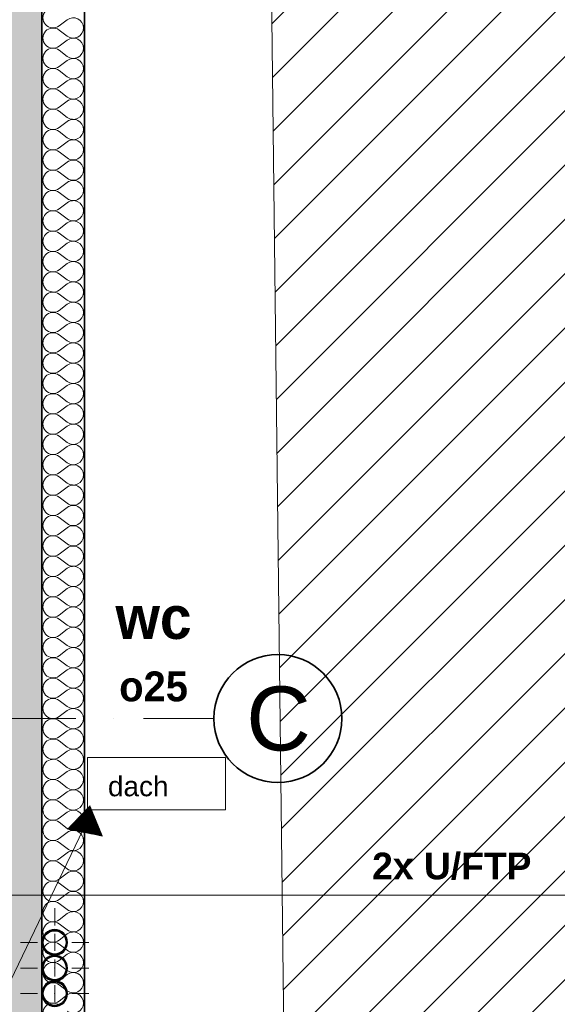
# Model space of a CAD drawing. Header units: millimetres. Extents: x 82175 to 237000, y 24756 to 471700.
# Tile 46 of 256: x 122556 to 125077, y 98419 to 103035. Entities that reach past the tile are written whole.
import ezdxf

# ---------------------------------------------------------------- set-up
doc = ezdxf.new("R2010")
doc.units = ezdxf.units.MM
doc.linetypes.add('Kropki i Kreski', pattern=[6.702778, 3.527778, -1.763889, 0, -1.411111])
for name, color, linetype in [('- A - ocieplenie', 8, 'Continuous'), ('2D - Rysunki i Obrazki', 8, 'Continuous'), ('Instalacje - Went_Klim', 8, 'Continuous'), ('Konstrukcja - Siatka mod', 8, 'Continuous'), ('Konstrukcja - Ściany zewnętrzne', 8, 'Continuous')]:
    doc.layers.add(name, color=color, linetype=linetype)
doc.layers.add('\xa0♦IT_Opis', color=7, linetype='Continuous', lineweight=20)
doc.styles.get("Standard").update_dxf_attribs({"font": 'arial.ttf'})
doc.styles.add('STYL_AUTOMATYCZNY_1', font='arial.ttf')
doc.styles.add('STYL_AUTOMATYCZNY_11', font='txt')

# ---------------------------------------------------------------- blocks, each defined once
blk = doc.blocks.new('*X9')
at = {"layer": '- A - ocieplenie', "linetype": 'Continuous', "lineweight": 13, "ltscale": 100}
for p, q in [((49898.5, 112537.3), (49936.6, 112565.8)), ((49898.5, 112518.2), (49936.6, 112489.6)), ((49898.5, 112442), (49936.6, 112470.6)), ((49898.5, 112423), (49936.6, 112394.4)), ((49898.5, 112346.8), (49936.6, 112375.4)), ((49898.5, 112327.7), (49936.6, 112299.2)), ((49898.5, 112251.5), (49936.6, 112280.1)), ((49898.5, 112232.5), (49936.6, 112203.9)), ((49898.5, 112156.3), (49936.6, 112184.9)), ((49898.5, 112137.3), (49936.6, 112108.7)), ((49898.5, 112061.1), (49936.6, 112089.6)), ((49898.5, 112042), (49936.6, 112013.4)), ((49898.5, 111965.8), (49936.6, 111994.4)), ((49898.5, 111946.8), (49936.6, 111918.2)), ((49898.5, 111870.6), (49936.6, 111899.2)), ((49898.5, 111851.5), (49936.6, 111823)), ((49898.5, 111775.4), (49936.6, 111803.9)), ((49898.5, 111756.3), (49936.6, 111727.7)), ((49898.5, 111680.1), (49936.6, 111708.7)), ((49898.5, 111661.1), (49936.6, 111632.5)), ((49898.5, 111584.9), (49936.6, 111613.4)), ((49898.5, 111565.8), (49936.6, 111537.3)), ((49898.5, 111489.6), (49936.6, 111518.2)), ((49898.5, 111470.6), (49936.6, 111442)), ((49898.5, 111394.4), (49936.6, 111423)), ((49898.5, 111375.4), (49936.6, 111346.8)), ((49898.5, 111299.2), (49936.6, 111327.7)), ((49898.5, 111280.1), (49936.6, 111251.5)), ((49898.5, 111203.9), (49936.6, 111232.5)), ((49898.5, 111184.9), (49936.6, 111156.3)), ((49898.5, 111108.7), (49936.6, 111137.3)), ((49898.5, 111089.6), (49936.6, 111061.1)), ((49898.5, 111013.4), (49936.6, 111042)), ((49898.5, 110994.4), (49936.6, 110965.8)), ((49898.5, 110918.2), (49936.6, 110946.8)), ((49898.5, 110899.2), (49936.6, 110870.6)), ((49898.5, 110823), (49936.6, 110851.5)), ((49898.5, 110803.9), (49936.6, 110775.4)), ((49898.5, 110727.7), (49936.6, 110756.3)), ((49898.5, 110708.7), (49936.6, 110680.1)), ((49898.5, 110632.5), (49936.6, 110661.1)), ((49898.5, 110613.4), (49936.6, 110584.9)), ((49898.5, 110537.3), (49936.6, 110565.8)), ((49898.5, 110518.2), (49936.6, 110489.6)), ((49898.5, 110442), (49936.6, 110470.6)), ((49898.5, 110423), (49936.6, 110394.4)), ((49898.5, 110346.8), (49936.6, 110375.4)), ((49898.5, 110327.7), (49936.6, 110299.2)), ((49898.5, 110251.5), (49936.6, 110280.1)), ((49898.5, 110232.5), (49936.6, 110203.9)), ((49898.5, 110156.3), (49936.6, 110184.9)), ((49898.5, 110137.3), (49936.6, 110108.7)), ((49898.5, 110061.1), (49936.6, 110089.6)), ((49898.5, 110042), (49936.6, 110013.4)), ((49898.5, 109965.8), (49936.6, 109994.4)), ((49898.5, 109946.8), (49936.6, 109918.2)), ((49898.5, 109870.6), (49936.6, 109899.2)), ((49898.5, 109851.5), (49936.6, 109823)), ((49898.5, 109775.4), (49936.6, 109803.9)), ((49898.5, 109756.3), (49936.6, 109727.7)), ((49898.5, 109680.1), (49936.6, 109708.7)), ((49898.5, 109661.1), (49936.6, 109632.5)), ((49898.5, 109584.9), (49936.6, 109613.4)), ((49898.5, 109565.8), (49936.6, 109537.3)), ((49898.5, 109489.6), (49936.6, 109518.2)), ((49898.5, 109470.6), (49936.6, 109442)), ((49898.5, 109394.4), (49936.6, 109423)), ((49898.5, 109375.4), (49936.6, 109346.8)), ((49898.5, 109299.2), (49936.6, 109327.7)), ((49898.5, 109280.1), (49936.6, 109251.5)), ((49898.5, 109203.9), (49936.6, 109232.5)), ((49898.5, 109184.9), (49936.6, 109156.3)), ((49898.5, 109108.7), (49936.6, 109137.3)), ((49898.5, 109089.6), (49936.6, 109061.1)), ((49898.5, 109013.4), (49936.6, 109042)), ((49898.5, 108994.4), (49936.6, 108965.8)), ((49898.5, 108918.2), (49936.6, 108946.8)), ((49898.5, 108899.2), (49936.6, 108870.6)), ((49898.5, 108823), (49936.6, 108851.5)), ((49898.5, 108803.9), (49936.6, 108775.4)), ((49898.5, 108727.7), (49936.6, 108756.3)), ((49898.5, 108708.7), (49936.6, 108680.1)), ((49898.5, 108632.5), (49936.6, 108661.1)), ((49898.5, 108613.4), (49936.6, 108584.9)), ((49898.5, 108537.3), (49936.6, 108565.8)), ((49898.5, 108518.2), (49936.6, 108489.6)), ((49898.5, 108442), (49936.6, 108470.6)), ((49898.5, 108423), (49936.6, 108394.4)), ((49898.5, 108346.8), (49936.6, 108375.4)), ((49898.5, 108327.7), (49936.6, 108299.2)), ((49898.5, 108251.5), (49936.6, 108280.1)), ((49898.5, 108232.5), (49936.6, 108203.9)), ((49898.5, 108156.3), (49936.6, 108184.9)), ((49898.5, 108137.3), (49936.6, 108108.7)), ((49898.5, 108061.1), (49936.6, 108089.6)), ((49898.5, 108042), (49936.6, 108013.4)), ((49898.5, 107965.8), (49936.6, 107994.4))]:
    blk.add_line(p, q, dxfattribs=at)
for centre, start, end in [((49869.9, 112575.4), 53.1301, 306.8699), ((49965.2, 112527.7), 0, 126.8699), ((49869.9, 112480.1), 53.1301, 306.8699), ((49965.2, 112527.7), 233.1301, 0), ((49965.2, 112432.5), 0, 126.8699), ((49869.9, 112384.9), 53.1301, 306.8699), ((49965.2, 112432.5), 233.1301, 0), ((49965.2, 112337.3), 0, 126.8699), ((49869.9, 112289.6), 53.1301, 306.8699), ((49965.2, 112337.3), 233.1301, 0), ((49965.2, 112242), 0, 126.8699), ((49869.9, 112194.4), 53.1301, 306.8699), ((49965.2, 112242), 233.1301, 0), ((49965.2, 112146.8), 0, 126.8699), ((49869.9, 112099.2), 53.1301, 306.8699), ((49965.2, 112146.8), 233.1301, 0), ((49965.2, 112051.5), 0, 126.8699), ((49869.9, 112003.9), 53.1301, 306.8699), ((49965.2, 112051.5), 233.1301, 0), ((49965.2, 111956.3), 0, 126.8699), ((49869.9, 111908.7), 53.1301, 306.8699), ((49965.2, 111956.3), 233.1301, 0), ((49965.2, 111861.1), 0, 126.8699), ((49869.9, 111813.4), 53.1301, 306.8699), ((49965.2, 111861.1), 233.1301, 0), ((49965.2, 111765.8), 0, 126.8699), ((49869.9, 111718.2), 53.1301, 306.8699), ((49965.2, 111765.8), 233.1301, 0), ((49965.2, 111670.6), 0, 126.8699), ((49869.9, 111623), 53.1301, 306.8699), ((49965.2, 111670.6), 233.1301, 0), ((49965.2, 111575.4), 0, 126.8699), ((49869.9, 111527.7), 53.1301, 306.8699), ((49965.2, 111575.4), 233.1301, 0), ((49965.2, 111480.1), 0, 126.8699), ((49869.9, 111432.5), 53.1301, 306.8699), ((49965.2, 111480.1), 233.1301, 0), ((49965.2, 111384.9), 0, 126.8699), ((49869.9, 111337.3), 53.1301, 306.8699), ((49965.2, 111384.9), 233.1301, 0), ((49965.2, 111289.6), 0, 126.8699), ((49869.9, 111242), 53.1301, 306.8699), ((49965.2, 111289.6), 233.1301, 0), ((49965.2, 111194.4), 0, 126.8699), ((49869.9, 111146.8), 53.1301, 306.8699), ((49965.2, 111194.4), 233.1301, 0), ((49965.2, 111099.2), 0, 126.8699), ((49869.9, 111051.5), 53.1301, 306.8699), ((49965.2, 111099.2), 233.1301, 0), ((49965.2, 111003.9), 0, 126.8699), ((49869.9, 110956.3), 53.1301, 306.8699), ((49965.2, 111003.9), 233.1301, 0), ((49965.2, 110908.7), 0, 126.8699), ((49869.9, 110861.1), 53.1301, 306.8699), ((49965.2, 110908.7), 233.1301, 0), ((49965.2, 110813.4), 0, 126.8699), ((49869.9, 110765.8), 53.1301, 306.8699), ((49965.2, 110813.4), 233.1301, 0), ((49965.2, 110718.2), 0, 126.8699), ((49869.9, 110670.6), 53.1301, 306.8699), ((49965.2, 110718.2), 233.1301, 0), ((49965.2, 110623), 0, 126.8699), ((49869.9, 110575.4), 53.1301, 306.8699), ((49965.2, 110623), 233.1301, 0), ((49965.2, 110527.7), 0, 126.8699), ((49869.9, 110480.1), 53.1301, 306.8699), ((49965.2, 110527.7), 233.1301, 0), ((49965.2, 110432.5), 0, 126.8699), ((49869.9, 110384.9), 53.1301, 306.8699), ((49965.2, 110432.5), 233.1301, 0), ((49965.2, 110337.3), 0, 126.8699), ((49869.9, 110289.6), 53.1301, 306.8699), ((49965.2, 110337.3), 233.1301, 0), ((49965.2, 110242), 0, 126.8699), ((49869.9, 110194.4), 53.1301, 306.8699), ((49965.2, 110242), 233.1301, 0), ((49965.2, 110146.8), 0, 126.8699), ((49869.9, 110099.2), 53.1301, 306.8699), ((49965.2, 110146.8), 233.1301, 0), ((49965.2, 110051.5), 0, 126.8699), ((49869.9, 110003.9), 53.1301, 306.8699), ((49965.2, 110051.5), 233.1301, 0), ((49965.2, 109956.3), 0, 126.8699), ((49869.9, 109908.7), 53.1301, 306.8699), ((49965.2, 109956.3), 233.1301, 0), ((49965.2, 109861.1), 0, 126.8699), ((49869.9, 109813.4), 53.1301, 306.8699), ((49965.2, 109861.1), 233.1301, 0), ((49965.2, 109765.8), 0, 126.8699), ((49869.9, 109718.2), 53.1301, 306.8699), ((49965.2, 109765.8), 233.1301, 0), ((49965.2, 109670.6), 0, 126.8699), ((49869.9, 109623), 53.1301, 306.8699), ((49965.2, 109670.6), 233.1301, 0), ((49965.2, 109575.4), 0, 126.8699), ((49869.9, 109527.7), 53.1301, 306.8699), ((49965.2, 109575.4), 233.1301, 0), ((49965.2, 109480.1), 0, 126.8699), ((49869.9, 109432.5), 53.1301, 306.8699), ((49965.2, 109480.1), 233.1301, 0), ((49965.2, 109384.9), 0, 126.8699), ((49869.9, 109337.3), 53.1301, 306.8699), ((49965.2, 109384.9), 233.1301, 0), ((49965.2, 109289.6), 0, 126.8699), ((49869.9, 109242), 53.1301, 306.8699), ((49965.2, 109289.6), 233.1301, 0), ((49965.2, 109194.4), 0, 126.8699), ((49869.9, 109146.8), 53.1301, 306.8699), ((49965.2, 109194.4), 233.1301, 0), ((49965.2, 109099.2), 0, 126.8699), ((49869.9, 109051.5), 53.1301, 306.8699), ((49965.2, 109099.2), 233.1301, 0), ((49965.2, 109003.9), 0, 126.8699), ((49869.9, 108956.3), 53.1301, 306.8699), ((49965.2, 109003.9), 233.1301, 0), ((49965.2, 108908.7), 0, 126.8699), ((49869.9, 108861.1), 53.1301, 306.8699), ((49965.2, 108908.7), 233.1301, 0), ((49965.2, 108813.4), 0, 126.8699), ((49869.9, 108765.8), 53.1301, 306.8699), ((49965.2, 108813.4), 233.1301, 0), ((49965.2, 108718.2), 0, 126.8699), ((49869.9, 108670.6), 53.1301, 306.8699), ((49965.2, 108718.2), 233.1301, 0), ((49965.2, 108623), 0, 126.8699), ((49869.9, 108575.4), 53.1301, 306.8699), ((49965.2, 108623), 233.1301, 0), ((49965.2, 108527.7), 0, 126.8699), ((49869.9, 108480.1), 53.1301, 306.8699), ((49965.2, 108527.7), 233.1301, 0), ((49965.2, 108432.5), 0, 126.8699), ((49869.9, 108384.9), 53.1301, 306.8699), ((49965.2, 108432.5), 233.1301, 0), ((49965.2, 108337.3), 0, 126.8699), ((49869.9, 108289.6), 53.1301, 306.8699), ((49965.2, 108337.3), 233.1301, 0), ((49965.2, 108242), 0, 126.8699), ((49869.9, 108194.4), 53.1301, 306.8699), ((49965.2, 108242), 233.1301, 0), ((49965.2, 108146.8), 0, 126.8699), ((49869.9, 108099.2), 53.1301, 306.8699), ((49965.2, 108146.8), 233.1301, 0), ((49965.2, 108051.5), 0, 126.8699), ((49869.9, 108003.9), 53.1301, 306.8699), ((49965.2, 108051.5), 233.1301, 0), ((49965.2, 107956.3), 0, 126.8699), ((49869.9, 107908.7), 53.1301, 306.8699), ((49965.2, 107956.3), 233.1301, 0)]:
    blk.add_arc(centre, 47.6, start, end, dxfattribs=at)

msp = doc.modelspace()

# ---------------------------------------------------------------- hatches: boundary and pattern name
at = {"linetype": 'Continuous', "lineweight": 15}
h = msp.add_hatch(dxfattribs=at)
h.set_pattern_fill('Bloczki_ceramiczne_0006', color=8, style=0, pattern_type=2)
h.set_pattern_definition([(45, (-135208.59, 381186.62), (-127.27922, 127.27922), [])])
h.paths.add_polyline_path([(123678.8, 108063.9), (123869, 92075.6), (124009.9, 91878.5), (126631.9, 91872.5), (126631.9, 108047.6)])
at = {"layer": 'Instalacje - Went_Klim', "linetype": 'Continuous', "lineweight": 13}
h = msp.add_hatch(color=8, dxfattribs=at)
h.paths.add_polyline_path([(122660, 98708.9, 0.414214), (122720, 98648.9, 0.414214), (122780, 98708.9, 0.414214), (122720, 98768.9, 0.414214)])
h.paths.add_polyline_path([(122720, 98653.9, -1), (122720, 98763.9, -1)], flags=0)
h = msp.add_hatch(color=8, dxfattribs=at)
h.paths.add_polyline_path([(122660, 98588.9, 0.414214), (122720, 98528.9, 0.414214), (122780, 98588.9, 0.414214), (122720, 98648.9, 0.414214)])
h.paths.add_polyline_path([(122720, 98533.9, -1), (122720, 98643.9, -1)], flags=0)
h = msp.add_hatch(color=8, dxfattribs=at)
h.paths.add_polyline_path([(122660, 98468.9, 0.414214), (122720, 98408.9, 0.414214), (122780, 98468.9, 0.414214), (122720, 98528.9, 0.414214)])
h.paths.add_polyline_path([(122720, 98413.9, -1), (122720, 98523.9, -1)], flags=0)
at = {"layer": 'Konstrukcja - Ściany zewnętrzne', "linetype": 'Continuous', "lineweight": 13}
msp.add_hatch(color=8, dxfattribs=at).paths.add_polyline_path([(122660, 92378.9), (122660, 105158.9), (122160, 105158.9), (122160, 92378.9)])
at = {"layer": '\xa0♦IT_Opis'}
h = msp.add_hatch(dxfattribs=at)
h.set_pattern_fill('ANSI31', color=6, scale=6.25, angle=300.4925, style=0)
h.set_pattern_definition([(345.492463, (30956.09135, 16670.41975), (0.195708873, 0.756339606), [])])
h.paths.add_polyline_path([(122944.3, 99207.4), (122780, 99239.9), (122885.5, 99349.7)])

# ---------------------------------------------------------------- linework, layer by layer
at = {"layer": '- A - ocieplenie', "color": 8, "linetype": 'Continuous', "lineweight": 35, "ltscale": 100, "flags": 128}
for points in [[(122660, 105158.9), (122660, 92378.9)], [(122860, 92578.9), (122860, 105158.9)]]:
    msp.add_lwpolyline(points, dxfattribs=at)
at = {"color": 8, "linetype": 'Continuous', "lineweight": 13, "ltscale": 100, "flags": 128}
msp.add_lwpolyline([(123678.8, 108063.9), (123869, 92075.6), (124009.9, 91878.5), (126631.9, 91872.5), (126631.9, 108047.6)], close=True, dxfattribs=at)
at = {"layer": 'Instalacje - Went_Klim', "color": 8, "linetype": 'Continuous', "lineweight": 0, "ltscale": 100}
for p, q in [((122720, 98788.9), (122720, 98868.9)), ((122720, 98668.9), (122720, 98748.9)), ((122640, 98708.9), (122560, 98708.9)), ((122800, 98708.9), (122880, 98708.9)), ((122720, 98548.9), (122720, 98628.9)), ((122720, 98628.9), (122720, 98548.9)), ((122640, 98588.9), (122560, 98588.9)), ((122800, 98588.9), (122880, 98588.9)), ((122720, 98428.9), (122720, 98508.9)), ((122720, 98508.9), (122720, 98428.9)), ((122640, 98468.9), (122560, 98468.9)), ((122800, 98468.9), (122880, 98468.9))]:
    msp.add_line(p, q, dxfattribs=at)
at = {"layer": 'Instalacje - Went_Klim', "color": 8, "linetype": 'Continuous', "lineweight": 25, "ltscale": 100, "flags": 128}
for points in [[(122660, 98708.9, 0.414214), (122720, 98648.9, 0.414214), (122780, 98708.9, 0.414214), (122720, 98768.9, 0.414214)], [(122660, 98588.9, 0.414214), (122720, 98528.9, 0.414214), (122780, 98588.9, 0.414214), (122720, 98648.9, 0.414214)], [(122660, 98468.9, 0.414214), (122720, 98408.9, 0.414214), (122780, 98468.9, 0.414214), (122720, 98528.9, 0.414214)]]:
    msp.add_lwpolyline(points, format="xyb", close=True, dxfattribs=at)
at = {"layer": 'Instalacje - Went_Klim', "color": 8, "linetype": 'Continuous', "lineweight": 35, "ltscale": 100, "flags": 128}
for points in [[(122720, 98653.9, -1), (122720, 98763.9, -1)], [(122720, 98533.9, -1), (122720, 98643.9, -1)], [(122720, 98413.9, -1), (122720, 98523.9, -1)]]:
    msp.add_lwpolyline(points, format="xyb", close=True, dxfattribs=at)
at = {"layer": 'Instalacje - Went_Klim', "color": 8, "linetype": 'Continuous', "lineweight": 0, "ltscale": 100}
for p in [(122720, 98708.9), (122720, 98588.9), (122720, 98468.9)]:
    msp.add_point(p, dxfattribs=at)
at = {"layer": 'Konstrukcja - Siatka mod', "color": 8, "linetype": 'Kropki i Kreski', "lineweight": 13, "ltscale": 100}
msp.add_line((122467, 99758.9), (123467, 99758.9), dxfattribs=at)
at = {"layer": 'Konstrukcja - Siatka mod', "color": 8, "linetype": 'Continuous', "lineweight": 35, "ltscale": 100}
msp.add_circle((123767, 99758.9), 300, dxfattribs=at)
at = {"layer": 'Konstrukcja - Ściany zewnętrzne', "color": 8, "linetype": 'Continuous', "lineweight": 35, "ltscale": 100, "flags": 128}
msp.add_lwpolyline([(122660, 92078.9), (122660, 105158.9)], dxfattribs=at)
at = {"layer": '\xa0♦IT_Opis', "color": 6}
for p, q in [((122874.6, 99331), (122874.6, 99576.2)), ((123521.3, 99576.2), (122874.6, 99576.2)), ((123521.3, 99331), (123521.3, 99576.2)), ((123521.3, 99331), (122874.6, 99331)), ((122854, 99237.7), (122092.1, 97658))]:
    msp.add_line(p, q, dxfattribs=at)
at = {"layer": '\xa0♦IT_Opis', "color": 6, "linetype": 'Continuous'}
msp.add_line((122456.7, 98930.2), (125579.6, 98930.2), dxfattribs=at)

# ---------------------------------------------------------------- block references
at = {"color": 8, "linetype": 'Continuous', "lineweight": 20, "ltscale": 100}
msp.add_blockref('*X9', (72842.4, -9531.6), dxfattribs=at)

# ---------------------------------------------------------------- texts
at = {"layer": '2D - Rysunki i Obrazki', "color": 8, "linetype": 'Continuous', "lineweight": 35, "insert": (123183.8, 99837.3), "char_height": 200, "attachment_point": 8, "line_spacing_factor": 1.057397, "style": 'STYL_AUTOMATYCZNY_11'}
msp.add_mtext('\\A1;{\\pqc;\\fF1|b1|i0|c0|p0;\\W1.000000;w\\fF1|b1|i0|c0|p0;\\W1.000000;c\\P\\pqc;\\fF1|b1|i0|c0|p0;\\H0.700000x;\\W1.000000;o25}', dxfattribs=at)
at = {"layer": 'Konstrukcja - Siatka mod', "color": 8, "linetype": 'Continuous', "lineweight": 13, "insert": (123618.5, 99908.9), "char_height": 300, "attachment_point": 1, "style": 'STYL_AUTOMATYCZNY_1'}
msp.add_mtext('\\A1;{\\pql;\\pt0;\\fArial|b0|i0|c238|p0;\\W1.000000;C}', dxfattribs=at)
at = {"layer": '\xa0♦IT_Opis', "ltscale": 0.7, "insert": (122969.9, 99440.4), "char_height": 93.75, "width": 36975, "attachment_point": 4}
msp.add_mtext('dach', dxfattribs=at)
at = {"layer": '\xa0♦IT_Opis', "insert": (124209, 99546.6), "char_height": 125, "width": 1564.328, "attachment_point": 1}
msp.add_mtext('\\C7;\\P\\P{\\fArial|b1|i0|c238|p34;2x U/FTP}\\P', dxfattribs=at)

doc.saveas('drawing.dxf')
